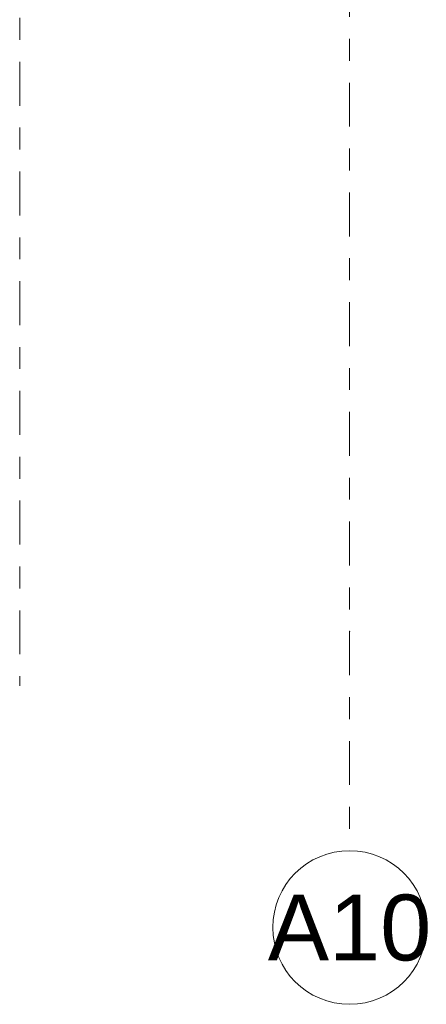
# Model space of a CAD drawing. Header units: metres. Extents: x -52 to 321, y -8 to 26.
# Tile 149 of 256: x -11.84 to -9.98, y -7.7 to -3.21. Entities that reach past the tile are written whole.
import ezdxf
from ezdxf.enums import TextEntityAlignment as Align

# ---------------------------------------------------------------- set-up
doc = ezdxf.new("R2010")
doc.units = ezdxf.units.M
doc.header["$MEASUREMENT"] = 0
doc.linetypes.add('Achse', pattern=[0.4, 0.2, -0.1, 0, -0.1])
doc.linetypes.add('Raster', pattern=[0.4, 0.2, -0.1, 0, -0.1])
doc.layers.add('60 Gelände 2D Übersicht', color=7, linetype='Continuous')
doc.layers.add('60 Grenzen', color=7, linetype='Continuous')
doc.styles.add('ERSTELLTER_STIL_1', font='arial.ttf')

# ---------------------------------------------------------------- blocks, each defined once
blk = doc.blocks.new('Standard-Rastermarker[5]_1', base_point=(-10.3336, 25))
at = {"layer": '60 Grenzen', "color": 7, "linetype": 'Raster', "lineweight": 13}
for p, q in [((-10.3336, 24), (-10.3336, -6)), ((-10.3336, -6), (-10.3336, -7))]:
    blk.add_line(p, q, dxfattribs=at)
at = {"layer": '60 Grenzen', "color": 7, "linetype": 'Continuous', "lineweight": 13, "flags": 128}
blk.add_lwpolyline([(-10.3336, -7.7, 1), (-10.3336, -7, 1)], format="xyb", close=True, dxfattribs=at)
at = {"layer": '60 Grenzen', "color": 7, "linetype": 'Raster', "lineweight": 13}
blk.add_point((-10.3336, -6), dxfattribs=at)
blk.add_point((-10.3336, -6), dxfattribs=at)
at = {"layer": '60 Grenzen', "color": 7, "lineweight": 13, "style": 'ERSTELLTER_STIL_1'}
for tag, p in [('AC_MarkerText_1_0', (-10.3336, 25.5)), ('AC_MarkerText_1_1', (-10.3336, -7.2))]:
    blk.add_attdef(tag, text='', height=0.3, rotation=360, dxfattribs=at).set_placement(p, align=Align.TOP_CENTER)

msp = doc.modelspace()

# ---------------------------------------------------------------- linework, layer by layer
at = {"layer": '60 Gelände 2D Übersicht', "color": 7, "linetype": 'Achse', "lineweight": 13}
msp.add_line((-11.8378, 13.0955), (-11.8378, -6.2484), dxfattribs=at)

# ---------------------------------------------------------------- block references
at = {"layer": '60 Grenzen', "color": 7, "linetype": 'Continuous', "lineweight": 18}
ref = msp.add_blockref('Standard-Rastermarker[5]_1', (-10.3336, 25), dxfattribs=at)
ref.add_attrib('AC_MarkerText_1_1', 'A10', dxfattribs={"color": 7, "lineweight": 13, "height": 0.3, "rotation": 360, "style": 'ERSTELLTER_STIL_1'}).set_placement((-10.3336, -7.2), align=Align.TOP_CENTER)

doc.saveas('drawing.dxf')
